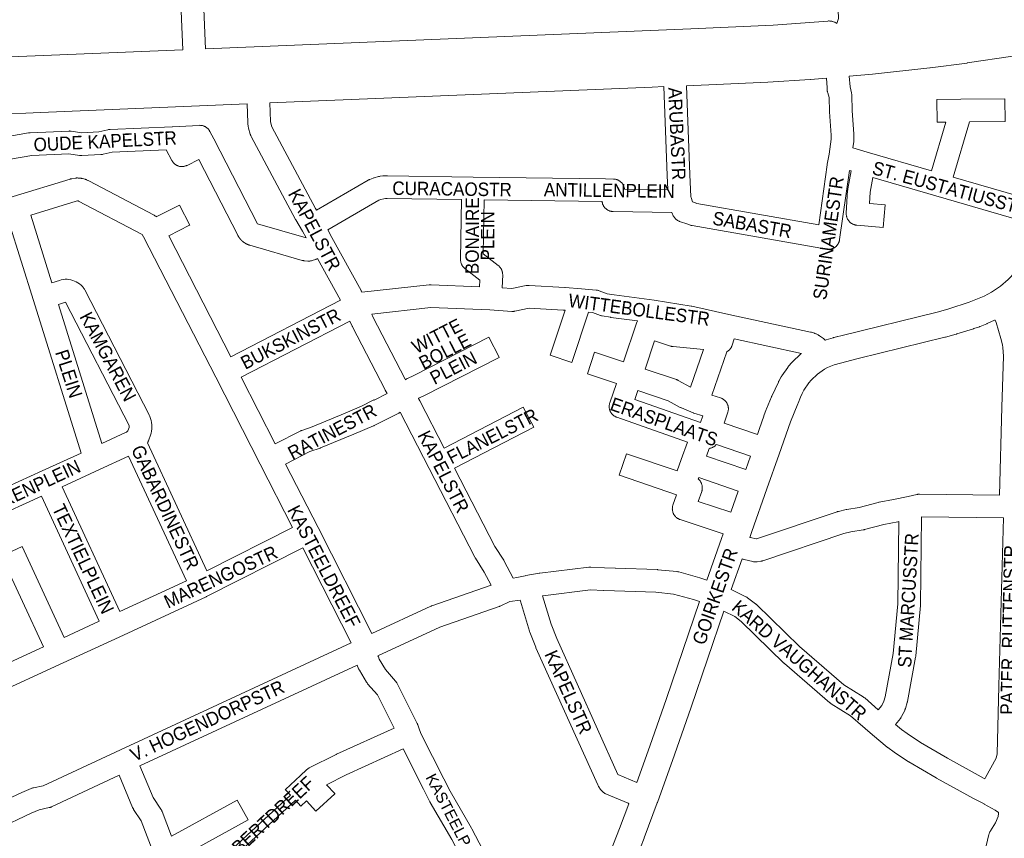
# Model space of a CAD drawing. Header units: metres. Extents: x 123819 to 142731, y 393440 to 405763.
# Tile 201 of 256: x 133383 to 133947, y 398223 to 398692. Entities that reach past the tile are written whole.
import ezdxf
from ezdxf.enums import TextEntityAlignment as Align

# ---------------------------------------------------------------- set-up
doc = ezdxf.new("R2010")
doc.units = ezdxf.units.M
doc.header["$MEASUREMENT"] = 0
for name, color, linetype, lineweight in [('gs-anno-wegen algemeen tekst', 7, 'Continuous', 0), ('gs-knt-aanvullende hoofdweg', 7, 'Continuous', 0), ('gs-knt-hoofdweg', 7, 'Continuous', 0), ('gs-knt-paden', 7, 'Continuous', 0), ('gs-knt-wegen algemeen', 7, 'Continuous', 0)]:
    doc.layers.add(name, color=color, linetype=linetype, lineweight=lineweight)
doc.styles.add('Style-Arial', font='arial.ttf')

msp = doc.modelspace()

# ---------------------------------------------------------------- linework, layer by layer
at = {"layer": 'gs-knt-aanvullende hoofdweg', "color": 7, "linetype": 'Continuous', "flags": 128}
for points in [[(133940.01, 398536.2), (133945.01, 398539.6), (133949.56, 398543.54), (133953.62, 398547.98), (133957.06, 398552.77), (133958.95, 398555.92), (133960.96, 398560.05), (133964.72, 398569.82), (133966.38, 398574.5)], [(133844.76, 398508.69), (133845.29, 398508.87), (133845.32, 398508.87), (133849.19, 398510.14), (133849.2, 398510.14), (133849.46, 398510.22), (133849.7, 398510.28), (133849.74, 398510.29), (133851.74, 398510.8), (133851.83, 398510.82), (133853.65, 398511.25), (133909.65, 398524.97), (133915.45, 398526.6), (133927.08, 398530.47), (133935.66, 398533.87), (133940.01, 398536.2)], [(133940.01, 398536.2), (133940.01, 398536.2)], [(133940.01, 398536.2), (133940.01, 398536.2)], [(133942.02, 398520.25), (133941.99, 398520.23), (133941.9, 398520.19), (133941.83, 398520.16), (133941.74, 398520.12), (133937.35, 398518.2), (133937.16, 398518.12), (133933.43, 398516.62), (133933.32, 398516.58), (133933.28, 398516.56), (133933.19, 398516.52), (133932.96, 398516.44), (133929.74, 398515.33), (133929.53, 398515.26), (133920.02, 398512.29), (133919.88, 398512.25), (133919.68, 398512.19), (133913.59, 398510.48), (133913.35, 398510.42), (133913.35, 398510.42), (133913.25, 398510.39), (133863.55, 398498.17), (133863.48, 398498.16), (133849.83, 398494.54), (133848.82, 398494.21), (133845.94, 398493.07), (133844.22, 398492.1), (133840.25, 398489.26), (133836.72, 398485.89), (133835.34, 398484.29), (133832.49, 398480.16), (133831.42, 398478.19), (133830.45, 398476.08), (133829.17, 398472.56), (133829.05, 398472.26), (133824.79, 398461.95), (133818.26, 398443.44), (133811.22, 398423.47), (133802.64, 398399.14), (133801.45, 398395.74)], [(133805.87, 398454.64), (133807.06, 398458.1), (133807.07, 398458.13), (133809.54, 398465.27), (133809.59, 398465.4), (133810.91, 398468.99), (133810.95, 398469.1), (133811.04, 398469.33), (133813.87, 398476.28), (133813.96, 398476.49), (133814.05, 398476.69), (133814.07, 398476.74), (133817.88, 398484.7), (133817.93, 398484.8), (133818.02, 398484.99), (133818.11, 398485.17), (133819.5, 398487.71), (133819.63, 398487.93), (133819.68, 398488.01), (133819.7, 398488.05), (133819.77, 398488.16), (133819.91, 398488.37), (133823.2, 398493.14), (133823.35, 398493.35), (133823.4, 398493.41), (133823.43, 398493.45), (133823.45, 398493.48), (133823.51, 398493.55), (133823.67, 398493.75), (133825.55, 398495.95), (133825.73, 398496.15), (133825.79, 398496.21), (133825.81, 398496.24), (133825.84, 398496.27), (133825.9, 398496.33), (133826.09, 398496.52), (133830.29, 398500.5), (133830.47, 398500.67), (133830.51, 398500.71), (133830.54, 398500.73), (133830.62, 398500.8), (133830.66, 398500.83), (133831.07, 398501.18)], [(133799.2, 398434.54), (133801.91, 398442.23)], [(133790.59, 398410.13), (133794.87, 398422.26)], [(133776.9, 398371.3), (133785.28, 398395.06), (133786.26, 398397.85)], [(133797.11, 398383.44), (133790.9, 398365.83)], [(133736.76, 398255.35), (133744.17, 398276.09), (133753.72, 398303.38), (133772.64, 398358.99)], [(133786.61, 398353.42), (133767.93, 398298.51), (133767.91, 398298.45), (133758.34, 398271.1), (133758.32, 398271.05), (133748.57, 398243.77), (133748.52, 398243.65), (133740.94, 398223.52), (133740.9, 398223.43), (133736.69, 398212.67)], [(133720.06, 398211.39), (133726.9, 398228.87), (133732.27, 398243.12)]]:
    msp.add_lwpolyline(points, dxfattribs=at)
at = {"layer": 'gs-knt-hoofdweg', "color": 7, "linetype": 'Continuous', "flags": 128}
for points in [[(133489.7, 398675.63), (133767.65, 398687.13), (133814.81, 398689.2), (133846.12, 398691.62), (133846.5, 398691.64), (133846.88, 398691.64), (133847.26, 398691.63), (133847.64, 398691.59), (133848.02, 398691.54), (133848.39, 398691.47), (133848.76, 398691.39), (133849.12, 398691.28), (133849.48, 398691.16), (133849.84, 398691.02), (133850.18, 398690.87), (133851.41, 398690.29)], [(133281.87, 398658.94), (133285.59, 398661.25), (133285.91, 398661.44), (133286.25, 398661.62), (133286.59, 398661.78), (133286.94, 398661.93), (133287.3, 398662.05), (133287.66, 398662.16), (133288.03, 398662.26), (133288.4, 398662.33), (133288.78, 398662.39), (133314.98, 398665.81), (133315.04, 398665.82), (133348.85, 398669.95), (133349.17, 398669.98), (133349.5, 398670), (133476.69, 398675.1)], [(133952.08, 398671.41), (133926.02, 398667.57), (133925.92, 398667.55), (133904.81, 398664.75), (133904.64, 398664.73), (133871.76, 398661.25), (133871.68, 398661.25), (133858.32, 398660)], [(133845.35, 398658.84), (133836.2, 398658.07), (133836.05, 398658.06), (133811.91, 398656.6), (133811.8, 398656.59), (133765.18, 398654.52)], [(133752.17, 398654.03), (133745.53, 398653.81), (133526.57, 398644.72)], [(133513.56, 398644.18), (133395.23, 398639.25), (133369.58, 398638.07), (133351.22, 398636.95), (133325.81, 398634.93), (133307.61, 398632.48), (133307.48, 398632.47), (133288.41, 398630.28), (133287.71, 398630.04)]]:
    msp.add_lwpolyline(points, dxfattribs=at)
at = {"layer": 'gs-knt-paden', "color": 7, "linetype": 'Continuous', "flags": 128}
for points in [[(133485.86, 398199.42), (133538.5, 398248.03)], [(133541.23, 398245.07), (133488.14, 398196.06)]]:
    msp.add_lwpolyline(points, dxfattribs=at)
at = {"layer": 'gs-knt-wegen algemeen', "color": 7, "linetype": 'Continuous', "flags": 128}
for points in [[(133851.41, 398690.29), (133851.9, 398691.83), (133852.29, 398693.05), (133846.05, 398853.23)], [(133476.69, 398675.1), (133471.82, 398790.15), (133471.82, 398790.46), (133471.83, 398790.76), (133471.85, 398791.06), (133472.9, 398801.78)], [(133485.05, 398785.44), (133489.7, 398675.63)], [(133840.97, 398574.82), (133845.82, 398609.29), (133845.85, 398609.47), (133845.88, 398609.64), (133847, 398615.31), (133848.09, 398623.85), (133848.08, 398626.19), (133847.2, 398639.51), (133847.19, 398639.72), (133846.92, 398647.84), (133846.09, 398650.52), (133846.01, 398650.83), (133845.94, 398651.14), (133845.88, 398651.45), (133845.84, 398651.76), (133845.82, 398652.07), (133845.81, 398652.39), (133845.81, 398652.7), (133845.83, 398653.02), (133845.86, 398653.31), (133845.35, 398658.84)], [(133858.32, 398660), (133858.88, 398653.91), (133859.7, 398650.56), (133859.77, 398650.28), (133859.82, 398650), (133859.86, 398649.72), (133859.89, 398649.43), (133859.91, 398649.14), (133860.2, 398640.26), (133861.08, 398626.85), (133861.09, 398626.65), (133861.1, 398626.45), (133861.11, 398623.48), (133861.11, 398623.2), (133861.09, 398622.91), (133861.06, 398622.63), (133860.59, 398618.95)], [(133754.19, 398603.07), (133752.17, 398654.03)], [(133765.18, 398654.52), (133767.2, 398603.59)], [(133526.57, 398644.72), (133527.01, 398634.06), (133527.1, 398633.09), (133527.69, 398630.98), (133552.67, 398584.21), (133553.23, 398583.25)], [(133547.36, 398567.38), (133545.27, 398571.16), (133541.39, 398577.69), (133541.25, 398577.94), (133515.87, 398625.48), (133515.74, 398625.74), (133515.62, 398625.99), (133515.52, 398626.26), (133515.42, 398626.53), (133515.34, 398626.8), (133514.41, 398630.13), (133514.34, 398630.41), (133514.28, 398630.68), (133514.24, 398630.96), (133514.2, 398631.24), (133514.03, 398632.96), (133514.01, 398633.15), (133514, 398633.34), (133513.56, 398644.18)], [(133927.3, 398633.84), (133918, 398602.12), (133970.16, 398586.97), (133970.57, 398586.84)], [(133361.33, 398622.78), (133388.42, 398627.49), (133388.69, 398627.53), (133388.96, 398627.56), (133389.24, 398627.58), (133411.54, 398628.59), (133411.8, 398628.6), (133412.07, 398628.59), (133412.33, 398628.58), (133412.58, 398628.56), (133412.84, 398628.52), (133418.88, 398627.58), (133428.59, 398628.06), (133433.83, 398629.32), (133434.14, 398629.38), (133434.45, 398629.43), (133434.76, 398629.47), (133435.07, 398629.49), (133470.69, 398631.08), (133470.72, 398631.08)], [(133470.72, 398631.08), (133470.72, 398631.08), (133470.73, 398631.08)], [(133470.72, 398631.08), (133470.72, 398631.08), (133470.73, 398631.08)], [(133470.73, 398631.08), (133486.15, 398631.84), (133486.46, 398631.85), (133486.77, 398631.84), (133487.08, 398631.82), (133487.39, 398631.78), (133487.7, 398631.73), (133488, 398631.66), (133488.3, 398631.58), (133488.6, 398631.49), (133488.89, 398631.38), (133489.17, 398631.26), (133489.45, 398631.12)], [(133489.45, 398631.12), (133489.73, 398630.97), (133489.99, 398630.81), (133490.25, 398630.64), (133490.5, 398630.45), (133490.74, 398630.26), (133490.97, 398630.05), (133491.19, 398629.83), (133491.39, 398629.6), (133491.59, 398629.36), (133491.78, 398629.11), (133491.95, 398628.85), (133492.11, 398628.59), (133492.26, 398628.31), (133494.45, 398624.06), (133519.45, 398575.42), (133547.36, 398567.38)], [(133467.17, 398617.89), (133436.27, 398616.51), (133431.05, 398615.25), (133430.75, 398615.19), (133430.45, 398615.14), (133430.15, 398615.1), (133429.84, 398615.08), (133418.86, 398614.54), (133418.59, 398614.53), (133418.33, 398614.54), (133418.06, 398614.55), (133417.8, 398614.58), (133417.53, 398614.61), (133411.48, 398615.56), (133390.24, 398614.59), (133364.5, 398610.11)], [(133553.91, 398555.49), (133553.84, 398555.46), (133553.61, 398555.34), (133553.38, 398555.23), (133553.15, 398555.13), (133552.91, 398555.04), (133552.67, 398554.95), (133550.81, 398554.36), (133550.5, 398554.28), (133550.19, 398554.2), (133549.88, 398554.14), (133549.56, 398554.1), (133549.25, 398554.07), (133548.93, 398554.06), (133548.61, 398554.06), (133548.29, 398554.08), (133546.35, 398554.25), (133546.09, 398554.27), (133545.84, 398554.31), (133545.59, 398554.36), (133545.34, 398554.41), (133545.09, 398554.48), (133515.21, 398563.09), (133515.14, 398563.11), (133515.07, 398563.13), (133515, 398563.16), (133514.93, 398563.18), (133514.86, 398563.2), (133514.79, 398563.22), (133514.72, 398563.25), (133514.65, 398563.27), (133514.58, 398563.29), (133514.52, 398563.32), (133514.45, 398563.34), (133514.38, 398563.37), (133514.31, 398563.39), (133514.24, 398563.42), (133514.17, 398563.45), (133514.11, 398563.48), (133514.04, 398563.5), (133513.97, 398563.53), (133513.9, 398563.56), (133513.83, 398563.59), (133513.77, 398563.62), (133513.7, 398563.65), (133513.63, 398563.68), (133513.57, 398563.71), (133513.5, 398563.74), (133513.43, 398563.77), (133513.37, 398563.8), (133513.3, 398563.83), (133513.24, 398563.87), (133513.17, 398563.9), (133513.11, 398563.93), (133513.04, 398563.97), (133512.98, 398564), (133512.91, 398564.04), (133512.85, 398564.07), (133512.78, 398564.11), (133512.72, 398564.14), (133512.66, 398564.18), (133512.59, 398564.22), (133512.53, 398564.25), (133512.47, 398564.29), (133512.4, 398564.33), (133512.34, 398564.37), (133512.28, 398564.41), (133512.22, 398564.45), (133512.16, 398564.49), (133512.09, 398564.53), (133512.03, 398564.57), (133511.97, 398564.61), (133511.91, 398564.65), (133511.85, 398564.69), (133511.79, 398564.73), (133511.73, 398564.77), (133511.67, 398564.82), (133511.61, 398564.86), (133511.55, 398564.9), (133511.5, 398564.95), (133511.44, 398564.99), (133511.38, 398565.03), (133511.32, 398565.08), (133511.26, 398565.12), (133511.21, 398565.17), (133511.15, 398565.22), (133511.09, 398565.26), (133511.04, 398565.31), (133510.98, 398565.36), (133510.92, 398565.4), (133510.87, 398565.45), (133510.81, 398565.5), (133510.76, 398565.55), (133510.7, 398565.6), (133510.65, 398565.65), (133510.59, 398565.7), (133510.54, 398565.75), (133510.49, 398565.8), (133510.44, 398565.85), (133510.38, 398565.9), (133510.33, 398565.95), (133510.28, 398566), (133510.23, 398566.05), (133510.17, 398566.1), (133510.12, 398566.16), (133510.07, 398566.21), (133510.02, 398566.26), (133509.97, 398566.32), (133509.92, 398566.37), (133509.87, 398566.42), (133509.82, 398566.48), (133509.78, 398566.53), (133509.73, 398566.59), (133509.68, 398566.64), (133509.63, 398566.7), (133509.58, 398566.76), (133509.54, 398566.81), (133509.49, 398566.87), (133509.44, 398566.93), (133509.4, 398566.98), (133509.35, 398567.04), (133509.31, 398567.1), (133509.26, 398567.16), (133509.22, 398567.21), (133509.18, 398567.27), (133509.13, 398567.33), (133509.09, 398567.39), (133509.05, 398567.45), (133509, 398567.51), (133508.96, 398567.57), (133508.92, 398567.63), (133508.88, 398567.69), (133508.84, 398567.75), (133508.8, 398567.81), (133508.76, 398567.87), (133508.72, 398567.94), (133508.68, 398568), (133508.64, 398568.06), (133508.6, 398568.12), (133508.56, 398568.18), (133508.52, 398568.25), (133508.49, 398568.31), (133508.45, 398568.37), (133508.41, 398568.44), (133508.38, 398568.5), (133508.34, 398568.56), (133508.31, 398568.63), (133508.27, 398568.69), (133508.24, 398568.76), (133508.2, 398568.82), (133508.17, 398568.89), (133508.17, 398568.89), (133485.84, 398612.33), (133479.14, 398608.92), (133478.86, 398608.78), (133478.57, 398608.66), (133478.27, 398608.55), (133477.96, 398608.46), (133477.66, 398608.38), (133477.35, 398608.32), (133477.03, 398608.27), (133476.72, 398608.23), (133476.4, 398608.21), (133476.08, 398608.21), (133475.77, 398608.22), (133475.45, 398608.25), (133475.14, 398608.3), (133474.83, 398608.35), (133474.52, 398608.43), (133474.21, 398608.52), (133473.91, 398608.62), (133473.62, 398608.74), (133473.33, 398608.87), (133473.05, 398609.02), (133472.77, 398609.18), (133472.51, 398609.35), (133472.25, 398609.53), (133472, 398609.73), (133471.77, 398609.94), (133471.54, 398610.16), (133471.32, 398610.4), (133471.12, 398610.64), (133470.92, 398610.89), (133470.74, 398611.15), (133470.58, 398611.42), (133470.42, 398611.7), (133467.17, 398617.89)], [(133858.5, 398605.99), (133852.92, 398566.33), (133852.89, 398566.14), (133852.87, 398565.99), (133852.83, 398565.83), (133852.8, 398565.68), (133852.75, 398565.52), (133852.71, 398565.37), (133852.66, 398565.21), (133852.62, 398565.07), (133852.56, 398564.92), (133852.5, 398564.78), (133852.44, 398564.62), (133852.38, 398564.49), (133852.3, 398564.33), (133852.23, 398564.2), (133852.15, 398564.05), (133852.08, 398563.92), (133851.99, 398563.78), (133851.91, 398563.66), (133851.81, 398563.51), (133851.73, 398563.4), (133851.62, 398563.25), (133851.54, 398563.14), (133851.53, 398563.14), (133851.41, 398562.99), (133851.33, 398562.91), (133851.33, 398562.9), (133851.33, 398562.9), (133851.18, 398562.74), (133851.11, 398562.67), (133850.89, 398562.45), (133850.65, 398562.24), (133850.65, 398562.24), (133850.65, 398562.24), (133850.56, 398562.17), (133850.4, 398562.05), (133850.4, 398562.04), (133850.39, 398562.04), (133850.29, 398561.97), (133850.14, 398561.86), (133850.03, 398561.79), (133849.88, 398561.69), (133849.75, 398561.62), (133849.6, 398561.53), (133849.47, 398561.46), (133849.32, 398561.38), (133849.19, 398561.32), (133849.03, 398561.25), (133848.89, 398561.2), (133848.74, 398561.14), (133848.59, 398561.09), (133848.44, 398561.03), (133848.29, 398560.99), (133848.13, 398560.95), (133847.98, 398560.91), (133847.82, 398560.87), (133847.67, 398560.84), (133847.51, 398560.81), (133847.36, 398560.79), (133847.2, 398560.77), (133847.05, 398560.76), (133846.88, 398560.74), (133846.73, 398560.74), (133846.56, 398560.73), (133846.41, 398560.73), (133846.25, 398560.74), (133846.09, 398560.74), (133845.93, 398560.75), (133845.78, 398560.77), (133845.62, 398560.79), (133845.46, 398560.81), (133845.35, 398560.83)], [(133338.49, 398578.3), (133379.51, 398590.97), (133412.17, 398601.06), (133412.48, 398601.15), (133412.79, 398601.22), (133413.1, 398601.27), (133415.25, 398601.61), (133415.55, 398601.64), (133415.84, 398601.67), (133416.14, 398601.68), (133416.43, 398601.68), (133416.73, 398601.66), (133417.95, 398601.57), (133418.21, 398601.55), (133418.47, 398601.52), (133418.72, 398601.47), (133418.98, 398601.41), (133419.23, 398601.35), (133420.74, 398600.92)], [(133420.74, 398600.92), (133420.75, 398600.92), (133420.75, 398600.92)], [(133420.74, 398600.92), (133420.75, 398600.92), (133420.75, 398600.92)], [(133420.75, 398600.92), (133420.93, 398600.87), (133421.05, 398600.83), (133421.23, 398600.77), (133421.35, 398600.72), (133421.52, 398600.65), (133422.33, 398600.31), (133422.58, 398600.2), (133422.82, 398600.08), (133422.82, 398600.08), (133422.82, 398600.07)], [(133553.23, 398583.25), (133582.94, 398600.42), (133583.17, 398600.55), (133583.42, 398600.67), (133583.66, 398600.78), (133583.92, 398600.88), (133585.83, 398601.59), (133586.07, 398601.68), (133586.32, 398601.76), (133588.79, 398602.46), (133589.09, 398602.54), (133589.39, 398602.6), (133589.7, 398602.65), (133591.3, 398602.87), (133591.59, 398602.9), (133591.88, 398602.92), (133593.48, 398603), (133593.68, 398603), (133593.88, 398603), (133643.02, 398602.21)], [(133643.02, 398602.21), (133718.89, 398601.12)], [(133718.89, 398601.12), (133718.89, 398601.12), (133718.9, 398601.12)], [(133718.89, 398601.12), (133718.89, 398601.12), (133718.9, 398601.12)], [(133718.9, 398601.12), (133723.4, 398601.06), (133723.71, 398601.04), (133724.02, 398601.02), (133724.34, 398600.97), (133724.65, 398600.92), (133724.95, 398600.84), (133725.26, 398600.76), (133725.56, 398600.65), (133725.85, 398600.54), (133726.14, 398600.41), (133726.42, 398600.26), (133726.69, 398600.11), (133726.95, 398599.94), (133727.21, 398599.75), (133727.46, 398599.56), (133727.7, 398599.35), (133727.92, 398599.13), (133728.14, 398598.9), (133728.35, 398598.66), (133728.54, 398598.41), (133728.72, 398598.16), (133728.89, 398597.89), (133729.04, 398597.62), (133729.19, 398597.33), (133729.31, 398597.05), (133729.43, 398596.75), (133729.53, 398596.45), (133729.61, 398596.15), (133729.68, 398595.84), (133729.74, 398595.53), (133729.76, 398595.36), (133754.51, 398595.02), (133754.19, 398603.07)], [(133754.19, 398603.07), (133754.19, 398603.07), (133754.19, 398603.07)], [(133754.19, 398603.07), (133754.19, 398603.07), (133754.19, 398603.07)], [(133767.2, 398603.59), (133767.2, 398603.59), (133767.2, 398603.58)], [(133767.2, 398603.59), (133767.2, 398603.59), (133767.2, 398603.58)], [(133767.2, 398603.58), (133767.71, 398590.81), (133767.83, 398590.44), (133768.63, 398588.02), (133770.28, 398587.43)], [(133417.03, 398588.44), (133416.82, 398588.5), (133416.43, 398588.61), (133415.56, 398588.48), (133389.59, 398580.46)], [(133636.31, 398589.29), (133593.87, 398589.98), (133592.77, 398589.93), (133591.92, 398589.81), (133590.14, 398589.31), (133588.98, 398588.87), (133559.7, 398571.95)], [(133646.7, 398539.34), (133646.82, 398543.21), (133638.28, 398549.86), (133638.04, 398550.06), (133637.8, 398550.28), (133637.58, 398550.5), (133637.36, 398550.73), (133637.16, 398550.98), (133636.97, 398551.23), (133636.79, 398551.49), (133636.63, 398551.77), (133636.48, 398552.04), (133636.34, 398552.33), (133636.22, 398552.62), (133636.11, 398552.92), (133636.02, 398553.22), (133635.94, 398553.53), (133635.88, 398553.84), (133635.83, 398554.15), (133635.79, 398554.47), (133635.78, 398554.78), (133635.77, 398555.1), (133636.31, 398589.29)], [(133649.32, 398589.1), (133648.84, 398558.14), (133657.43, 398551.44), (133657.67, 398551.25), (133657.9, 398551.05), (133658.11, 398550.83), (133658.32, 398550.61), (133658.52, 398550.37), (133658.7, 398550.13), (133658.88, 398549.88), (133659.04, 398549.62), (133659.19, 398549.35), (133659.32, 398549.08), (133659.45, 398548.8), (133659.56, 398548.51), (133659.65, 398548.22), (133659.74, 398547.92), (133659.8, 398547.63), (133659.86, 398547.33), (133659.9, 398547.02), (133659.93, 398546.72), (133659.94, 398546.41), (133659.94, 398546.11), (133659.7, 398538.64)], [(133716.88, 398588.13), (133649.32, 398589.1)], [(133765.9, 398575.17), (133761.25, 398576.83), (133760.96, 398576.94), (133760.67, 398577.07), (133760.39, 398577.21), (133760.12, 398577.36), (133759.86, 398577.53), (133759.6, 398577.7), (133759.35, 398577.89), (133759.11, 398578.1), (133758.89, 398578.31), (133758.67, 398578.53), (133758.46, 398578.77), (133758.27, 398579.01), (133758.08, 398579.26), (133757.91, 398579.52), (133757.75, 398579.79), (133757.61, 398580.07), (133757.48, 398580.35), (133757.36, 398580.64), (133757.25, 398580.93), (133756.91, 398581.97), (133723.25, 398582.43), (133722.93, 398582.44), (133722.62, 398582.47), (133722.31, 398582.51), (133722, 398582.57), (133721.69, 398582.64), (133721.39, 398582.73), (133721.09, 398582.83), (133720.8, 398582.95), (133720.51, 398583.08), (133720.23, 398583.22), (133719.95, 398583.38), (133719.69, 398583.55), (133719.43, 398583.73), (133719.18, 398583.93), (133718.95, 398584.13), (133718.72, 398584.35), (133718.5, 398584.58), (133718.3, 398584.82), (133718.1, 398585.07), (133717.92, 398585.33), (133717.75, 398585.59), (133717.6, 398585.87), (133717.46, 398586.15), (133717.33, 398586.44), (133717.21, 398586.73), (133717.11, 398587.03), (133717.03, 398587.34), (133716.96, 398587.64), (133716.9, 398587.95), (133716.88, 398588.13)], [(133770.28, 398587.43), (133770.28, 398587.43), (133770.28, 398587.43), (133770.29, 398587.43)], [(133770.28, 398587.43), (133770.28, 398587.43), (133770.28, 398587.43), (133770.29, 398587.43)], [(133770.29, 398587.43), (133771.21, 398587.1), (133840.97, 398574.82)], [(133389.59, 398580.46), (133401.68, 398541.64), (133406.07, 398543.02), (133407.13, 398543.31), (133408.22, 398543.5), (133409.33, 398543.6), (133410.43, 398543.6), (133411.53, 398543.5), (133412.62, 398543.31), (133413.69, 398543.02), (133414.73, 398542.64), (133415.73, 398542.17), (133416.69, 398541.62), (133417.59, 398540.99), (133418.44, 398540.28), (133419.22, 398539.49), (133419.93, 398538.65), (133420.11, 398538.41), (133420.27, 398538.17), (133420.42, 398537.92), (133420.56, 398537.66), (133457.68, 398465.48), (133457.78, 398465.27), (133457.88, 398465.05), (133458.31, 398463.9), (133458.65, 398462.72), (133458.88, 398461.51), (133459.02, 398460.29), (133459.05, 398459.06), (133458.98, 398457.84), (133458.81, 398456.62), (133458.54, 398455.42), (133458.17, 398454.25), (133457.29, 398451.64), (133457.19, 398451.36), (133457.07, 398451.07), (133456.94, 398450.79), (133456.79, 398450.52), (133456.63, 398450.26), (133456.46, 398450)], [(133369.22, 398421.6), (133396.19, 398433.89), (133418.43, 398444.03), (133391.19, 398531.53), (133377.15, 398576.62)], [(133559.7, 398571.95), (133562.17, 398567.48), (133578.82, 398537.26), (133578.95, 398537.02), (133579.06, 398536.77), (133579.34, 398536.15)], [(133845.35, 398560.83), (133768.41, 398574.37), (133768.14, 398574.42), (133767.88, 398574.49), (133767.61, 398574.56), (133767.35, 398574.65), (133765.9, 398575.17)], [(133765.9, 398575.17), (133765.9, 398575.17), (133765.9, 398575.17)], [(133765.9, 398575.17), (133765.9, 398575.17), (133765.9, 398575.17)], [(133845.35, 398560.83), (133845.35, 398560.83), (133845.35, 398560.83)], [(133845.35, 398560.83), (133845.35, 398560.83), (133845.35, 398560.83)], [(133845.36, 398560.83), (133845.35, 398560.83)], [(133567.08, 398531.59), (133553.91, 398555.49)], [(133579.34, 398536.15), (133617.93, 398540.5), (133618.18, 398540.52), (133618.43, 398540.54), (133618.68, 398540.54), (133618.94, 398540.53), (133646.7, 398539.34)], [(133659.7, 398538.64), (133665.13, 398538.28), (133673.38, 398539.97), (133673.65, 398540.02), (133673.93, 398540.06), (133674.2, 398540.08), (133674.48, 398540.1), (133674.76, 398540.1), (133675.03, 398540.09), (133695.47, 398539), (133695.69, 398538.98), (133705.17, 398538.16), (133713.46, 398537.44), (133713.74, 398537.41), (133714.02, 398537.37), (133714.3, 398537.31), (133714.58, 398537.25), (133714.86, 398537.17), (133715.13, 398537.08), (133719.79, 398535.37), (133723.84, 398534.68), (133746.62, 398531.62), (133746.75, 398531.6), (133746.76, 398531.6), (133767.82, 398528.28), (133768.02, 398528.25), (133768.21, 398528.21), (133789.41, 398523.54), (133836.25, 398513.38), (133836.53, 398513.31), (133836.8, 398513.23), (133838.49, 398512.71), (133838.73, 398512.63), (133838.98, 398512.54), (133839.22, 398512.43), (133839.45, 398512.32), (133840.55, 398511.78), (133840.6, 398511.75), (133840.83, 398511.63), (133840.88, 398511.6), (133841.1, 398511.47), (133841.16, 398511.44), (133841.37, 398511.29), (133841.42, 398511.26), (133843.69, 398509.65), (133843.91, 398509.49), (133844.12, 398509.31), (133844.33, 398509.13), (133844.53, 398508.94), (133844.72, 398508.74), (133844.76, 398508.69)], [(133405.55, 398529.21), (133430.36, 398449.5), (133443.94, 398455.76), (133444.47, 398456.04), (133444.55, 398456.1), (133445.31, 398456.86), (133445.93, 398458.68), (133445.97, 398458.82), (133446, 398458.96), (133446.03, 398459.1), (133446.03, 398459.25), (133446.03, 398459.39), (133446.02, 398459.53), (133445.99, 398459.68), (133445.95, 398459.81), (133445.95, 398459.82), (133409.61, 398530.49), (133405.55, 398529.21)], [(133504.17, 398499.21), (133567.08, 398531.59)], [(133695.81, 398525.9), (133694.67, 398526), (133675.17, 398527.05), (133666.88, 398525.35), (133666.6, 398525.3), (133666.31, 398525.26), (133666.02, 398525.23), (133665.73, 398525.22), (133665.44, 398525.22), (133665.15, 398525.23), (133652.64, 398526.05), (133618.88, 398527.5), (133584.92, 398523.67)], [(133584.92, 398523.67), (133585.58, 398522.2), (133604.08, 398486.38), (133604.24, 398486.1)], [(133709.15, 398524.75), (133699.5, 398495.99), (133699.5, 398495.98)], [(133736.65, 398518.52), (133737.07, 398519.76), (133721.98, 398521.79), (133721.75, 398521.83), (133717.02, 398522.64), (133716.73, 398522.7), (133716.45, 398522.76), (133716.17, 398522.85), (133715.89, 398522.94), (133711.48, 398524.55), (133709.15, 398524.75)], [(133572.43, 398519.7), (133510.11, 398487.63)], [(133586.26, 398474.37), (133593.8, 398478.14), (133592.71, 398480.04), (133592.58, 398480.28), (133573.93, 398516.38), (133573.84, 398516.55), (133573.77, 398516.72), (133572.43, 398519.7)], [(133736.65, 398518.51), (133736.65, 398518.52), (133736.65, 398518.52)], [(133736.65, 398518.51), (133736.65, 398518.52), (133736.65, 398518.52)], [(133944.45, 398419.93), (133945.88, 398470.26), (133946.72, 398499.63), (133946.41, 398504.63), (133946.16, 398506.13), (133945.31, 398509.75), (133942.63, 398518.88), (133942.02, 398520.25)], [(133831.07, 398501.18), (133792.52, 398509.55), (133791.42, 398505.92), (133791.33, 398505.61), (133791.21, 398505.32), (133791.08, 398505.03), (133790.94, 398504.74), (133790.79, 398504.46), (133790.62, 398504.2), (133790.43, 398503.93), (133790.24, 398503.68), (133790.03, 398503.44), (133789.82, 398503.21), (133789.59, 398502.99), (133789.35, 398502.78), (133789.1, 398502.59), (133788.84, 398502.4), (133788.57, 398502.23), (133788.32, 398502.09)], [(133746.95, 398508.27), (133741.54, 398492.16), (133759.46, 398486.14), (133759.74, 398486.04), (133760.01, 398485.93), (133760.27, 398485.81), (133760.53, 398485.67), (133767.59, 398481.78), (133774.98, 398503.33)], [(133774.98, 398503.33), (133757.52, 398505.02), (133757.24, 398505.05), (133756.96, 398505.09), (133756.69, 398505.15), (133756.41, 398505.22), (133756.14, 398505.3), (133746.95, 398508.27)], [(133788.32, 398502.09), (133779.81, 398477.26), (133784.74, 398475.65), (133785.04, 398475.54), (133785.32, 398475.43), (133785.61, 398475.3), (133785.88, 398475.15), (133786.15, 398474.99), (133786.41, 398474.83), (133786.66, 398474.64), (133786.9, 398474.45), (133787.13, 398474.25), (133787.36, 398474.03), (133787.57, 398473.8), (133787.77, 398473.57), (133787.96, 398473.32), (133788.14, 398473.07), (133788.31, 398472.81), (133788.46, 398472.54), (133788.6, 398472.26), (133788.73, 398471.98), (133788.84, 398471.69), (133788.94, 398471.39), (133789.02, 398471.09), (133789.09, 398470.79), (133789.15, 398470.49), (133789.19, 398470.18), (133789.22, 398469.87), (133789.23, 398469.56), (133789.23, 398469.25), (133789.21, 398468.94), (133789.18, 398468.63), (133789.13, 398468.33), (133789.07, 398468.02), (133789, 398467.72), (133788.91, 398467.42), (133786.85, 398461.17), (133805.87, 398454.64)], [(133510.11, 398487.63), (133529.71, 398449.36)], [(133611.7, 398475.39), (133612.3, 398474.38), (133612.39, 398474.22), (133612.48, 398474.05), (133612.48, 398474.05), (133612.48, 398474.05)], [(133735.67, 398474.74), (133773.26, 398461.54), (133774.5, 398465.3), (133769.49, 398466.94), (133769.4, 398466.97), (133769.32, 398466.99), (133769.18, 398467.04), (133769.1, 398467.08), (133769.03, 398467.1), (133762.31, 398469.87), (133762.08, 398469.97), (133761.86, 398470.08), (133761.64, 398470.19), (133754.76, 398473.99), (133737.39, 398479.82), (133735.67, 398474.74)], [(133612.48, 398474.05), (133626.47, 398446.92)], [(133653.32, 398368.34), (133649.41, 398375.85), (133644.36, 398383.85), (133644.22, 398384.09), (133644.08, 398384.34), (133617.88, 398435.16), (133601.24, 398467.44), (133601.08, 398467.32), (133600.86, 398467.17), (133600.64, 398467.03), (133600.41, 398466.89), (133600.17, 398466.77), (133586.33, 398459.85)], [(133586.32, 398459.85), (133586.3, 398459.84), (133586.08, 398459.73), (133585.99, 398459.69), (133574.73, 398454.85), (133574.63, 398454.81), (133555.67, 398447.02), (133555.51, 398446.95), (133555.35, 398446.89), (133549.55, 398444.86), (133535.64, 398437.77)], [(133586.33, 398459.85), (133586.33, 398459.85), (133586.32, 398459.85)], [(133586.33, 398459.85), (133586.33, 398459.85), (133586.32, 398459.85)], [(133456.46, 398450), (133490.5, 398376.48)], [(133456.46, 398450), (133456.46, 398450)], [(133456.46, 398450), (133456.46, 398450)], [(133801.91, 398442.23), (133782.32, 398448.96), (133782.32, 398448.95), (133782.11, 398448.72), (133781.89, 398448.49), (133781.65, 398448.28), (133781.41, 398448.08), (133781.16, 398447.89), (133780.9, 398447.71), (133780.63, 398447.55), (133780.36, 398447.39), (133780.07, 398447.26), (133779.78, 398447.13), (133779.49, 398447.02), (133779.19, 398446.93), (133778.88, 398446.84), (133778.58, 398446.78), (133778.3, 398446.73), (133776.69, 398442.27), (133799.2, 398434.54)], [(133445.71, 398442.24), (133429.08, 398434.57), (133429.05, 398434.56), (133407.55, 398424.76)], [(133478.78, 398370.8), (133445.71, 398442.24)], [(133535.64, 398437.77), (133554.18, 398401.39), (133554.18, 398401.39), (133554.18, 398401.38), (133585.02, 398340.68)], [(133632.43, 398435.35), (133655.52, 398390.56), (133660.56, 398382.58), (133660.7, 398382.34), (133660.83, 398382.1), (133665.88, 398372.4)], [(133407.55, 398424.76), (133440.7, 398353.18)], [(133794.87, 398422.26), (133772.29, 398430.01), (133771.98, 398429.16), (133772.14, 398429.02), (133772.37, 398428.81), (133772.59, 398428.58), (133772.79, 398428.34), (133772.99, 398428.09), (133773.17, 398427.83), (133773.34, 398427.56), (133773.5, 398427.29), (133773.65, 398427.01), (133773.78, 398426.72), (133773.89, 398426.42), (133773.99, 398426.12), (133774.08, 398425.82), (133774.15, 398425.51), (133774.21, 398425.2), (133774.25, 398424.88), (133774.28, 398424.56), (133774.29, 398424.25), (133774.28, 398423.93), (133774.26, 398423.61), (133774.22, 398423.3), (133774.17, 398422.99), (133774.11, 398422.68), (133774.03, 398422.37), (133773.93, 398422.07), (133771.93, 398416.27), (133790.59, 398410.13)], [(133395.7, 398419.36), (133367.23, 398406.39)], [(133801.45, 398395.74), (133801.82, 398395.58), (133805.09, 398394.81), (133805.35, 398394.84), (133851.58, 398410.46), (133851.79, 398410.53), (133852, 398410.59), (133852.22, 398410.64), (133856.66, 398411.66), (133856.89, 398411.71), (133857.11, 398411.74), (133864.16, 398412.83), (133875.09, 398415.81), (133875.35, 398415.87), (133875.6, 398415.93), (133883.74, 398417.45), (133892.13, 398419.23), (133897.24, 398420.32), (133897.52, 398420.37), (133897.8, 398420.41), (133898.09, 398420.44), (133898.38, 398420.45), (133898.66, 398420.46), (133944.45, 398419.93)], [(133886.86, 398404.8), (133886.36, 398404.7), (133886.21, 398404.67), (133878.26, 398403.18), (133867.22, 398400.17), (133866.99, 398400.11), (133866.75, 398400.06), (133866.51, 398400.02), (133859.33, 398398.91), (133855.44, 398398.02), (133808.93, 398382.31), (133808.64, 398382.22), (133808.34, 398382.14), (133808.03, 398382.07), (133807.73, 398382.02), (133805.64, 398381.74), (133805.34, 398381.71), (133805.04, 398381.69), (133804.74, 398381.68), (133804.44, 398381.69), (133804.14, 398381.71), (133803.84, 398381.75), (133803.54, 398381.8), (133803.25, 398381.86), (133798.26, 398383.05), (133797.99, 398383.12), (133797.72, 398383.2), (133797.45, 398383.29), (133797.19, 398383.4), (133797.11, 398383.44)], [(133875.09, 398296.92), (133877.07, 398299.47), (133878.32, 398301.93), (133879.04, 398304.41), (133883.64, 398329.24), (133886.21, 398357.58), (133886.86, 398404.8)], [(133899.91, 398407.42), (133899.22, 398357.16), (133899.22, 398356.91), (133899.2, 398356.66), (133896.58, 398327.76), (133896.54, 398327.46), (133896.49, 398327.16), (133891.78, 398301.72), (133891.74, 398301.51), (133891.69, 398301.31), (133891.63, 398301.1), (133890.66, 398297.72), (133890.56, 398297.43), (133890.46, 398297.14), (133890.34, 398296.86), (133890.21, 398296.59), (133888.4, 398293.02), (133888.25, 398292.75), (133888.09, 398292.48), (133887.92, 398292.22), (133887.73, 398291.97), (133885.01, 398288.47)], [(133946.86, 398406.88), (133899.91, 398407.42)], [(133936.18, 398257.4), (133936.55, 398258.05), (133942.62, 398269.26), (133943.23, 398271.65), (133944.22, 398310.56), (133944.22, 398310.57), (133946.86, 398406.88)], [(133490.5, 398376.48), (133539.61, 398401.3)], [(133545.51, 398389.69), (133490.36, 398361.82), (133490.15, 398361.72), (133440.26, 398338.63), (133440.25, 398338.63)], [(133573.19, 398335.21), (133545.51, 398389.69)], [(133665.88, 398372.4), (133668.09, 398372.71), (133672.85, 398373.76), (133673.13, 398373.82), (133680.86, 398375.17), (133681.03, 398375.2), (133681.21, 398375.22), (133709.27, 398378.61), (133709.55, 398378.64), (133709.83, 398378.65), (133710.11, 398378.65), (133710.39, 398378.65), (133718.27, 398378.23), (133724.35, 398378.13), (133724.49, 398378.13), (133748.42, 398377.25), (133748.62, 398377.24), (133748.83, 398377.22), (133759.66, 398376.13), (133759.94, 398376.1), (133760.21, 398376.05), (133760.49, 398376), (133760.76, 398375.93), (133772.79, 398372.55), (133772.93, 398372.51), (133776.9, 398371.3)], [(133440.7, 398353.18), (133478.78, 398370.8)], [(133585.02, 398340.68), (133618.76, 398356.3), (133618.95, 398356.39), (133619.15, 398356.47), (133619.36, 398356.54), (133653.3, 398368.33), (133653.32, 398368.34)], [(133772.64, 398358.99), (133769.21, 398360.04), (133757.79, 398363.24), (133747.73, 398364.25), (133724.08, 398365.12), (133717.95, 398365.21), (133717.7, 398365.22), (133710.27, 398365.61), (133682.94, 398362.32), (133682.77, 398362.29)], [(133790.9, 398365.83), (133799.18, 398361.74), (133799.45, 398361.6), (133799.72, 398361.44), (133799.97, 398361.27), (133800.22, 398361.1), (133804.69, 398357.72), (133804.91, 398357.55), (133805.11, 398357.37), (133805.31, 398357.19), (133829.99, 398333.18), (133855.44, 398311.19), (133866.47, 398304.31), (133866.68, 398304.17), (133866.89, 398304.02), (133867.1, 398303.87), (133867.29, 398303.7), (133875.09, 398296.92)], [(133669.9, 398359.81), (133664.1, 398359), (133658.51, 398356.39), (133658.3, 398356.3), (133658.1, 398356.21), (133657.89, 398356.14), (133623.93, 398344.35), (133588.49, 398327.94)], [(133732.27, 398243.12), (133731.75, 398243.34), (133719.38, 398248.57), (133719.09, 398248.7), (133718.8, 398248.85), (133718.53, 398249.01), (133718.26, 398249.18), (133718, 398249.36), (133717.75, 398249.56), (133717.51, 398249.77), (133716.99, 398250.25), (133716.78, 398250.45), (133716.59, 398250.65), (133716.4, 398250.87), (133716.22, 398251.09), (133716.05, 398251.32), (133715.01, 398252.82), (133714.84, 398253.07), (133714.68, 398253.33), (133714.54, 398253.6), (133714.41, 398253.87), (133679.02, 398332.5), (133678.9, 398332.79), (133675.47, 398341.51), (133675.37, 398341.76), (133675.29, 398342.01), (133670.08, 398359.25), (133669.9, 398359.81)], [(133682.77, 398362.29), (133687.68, 398346.03), (133690.96, 398337.7), (133725.96, 398259.92), (133736.76, 398255.35)], [(133935.76, 398242.95), (133935.68, 398242.99), (133929.71, 398246.08), (133929.58, 398246.16), (133908.39, 398257.76), (133908.21, 398257.86), (133892.56, 398267.09), (133892.42, 398267.18), (133892.28, 398267.27), (133884.37, 398272.48), (133884.12, 398272.66), (133880.53, 398275.28), (133880.37, 398275.4), (133880.2, 398275.53), (133871.84, 398282.5), (133871.74, 398282.59), (133859.14, 398293.54), (133848.13, 398300.41), (133847.91, 398300.55), (133847.71, 398300.69), (133847.51, 398300.85), (133847.32, 398301.01), (133821.33, 398323.45), (133821.19, 398323.58), (133821.05, 398323.71), (133796.52, 398347.57), (133792.86, 398350.34), (133786.61, 398353.42)], [(133440.24, 398338.63), (133408.28, 398323.9), (133325.12, 398285.59)], [(133355.22, 398235.03), (133357.9, 398236.39), (133364.09, 398240.01), (133364.36, 398240.16), (133364.63, 398240.29), (133384.45, 398249.5), (133384.61, 398249.57), (133389.93, 398251.87), (133390.23, 398251.99), (133390.53, 398252.09), (133390.83, 398252.18), (133391.14, 398252.26), (133396.68, 398253.45), (133441.01, 398274.05), (133441.02, 398274.06), (133573.19, 398335.21)], [(133440.25, 398338.63), (133440.24, 398338.63)], [(133440.25, 398338.63), (133440.24, 398338.63)], [(133440.25, 398338.63), (133440.25, 398338.63)], [(133440.25, 398338.63), (133440.25, 398338.63)], [(133588.49, 398327.94), (133588.73, 398327.25), (133589.29, 398325.9), (133592.81, 398319.99), (133598.53, 398313.41), (133598.7, 398313.2), (133598.87, 398312.99), (133599.02, 398312.76), (133599.17, 398312.54), (133599.3, 398312.3), (133599.43, 398312.06), (133610.99, 398289.07), (133611.1, 398288.84), (133611.2, 398288.6), (133611.29, 398288.37), (133612.36, 398285.43), (133613.26, 398282.95), (133626.19, 398257.4)], [(133576.62, 398322.45), (133452.16, 398264.86)], [(133597.72, 398286.48), (133588.16, 398305.49), (133582.6, 398311.89), (133582.41, 398312.11), (133582.24, 398312.35), (133582.07, 398312.58), (133581.92, 398312.83), (133577.86, 398319.64), (133577.71, 398319.91), (133577.57, 398320.19), (133577.45, 398320.47), (133576.63, 398322.44), (133576.62, 398322.45)], [(133885.01, 398288.47), (133888.38, 398285.67), (133891.67, 398283.27), (133899.32, 398278.22), (133914.74, 398269.13), (133935.76, 398257.61), (133936.18, 398257.4)], [(133614.57, 398251.52), (133602.92, 398274.54)], [(133452.16, 398264.86), (133459.71, 398246.61), (133464.18, 398239.95), (133464.34, 398239.71), (133464.48, 398239.45), (133464.62, 398239.19), (133464.74, 398238.93), (133464.85, 398238.66), (133470.26, 398224.54)], [(133440.34, 398259.38), (133401.51, 398241.34), (133401.24, 398241.22), (133400.97, 398241.12), (133400.69, 398241.02), (133400.42, 398240.94), (133400.13, 398240.88), (133394.51, 398239.67), (133389.86, 398237.65), (133389.86, 398237.65), (133389.86, 398237.65)], [(133460.77, 398212.91), (133452.96, 398233.31), (133448.54, 398239.89), (133448.4, 398240.11), (133448.27, 398240.33), (133448.15, 398240.56), (133448.03, 398240.79), (133447.93, 398241.03), (133440.34, 398259.38)], [(133626.19, 398257.4), (133626.19, 398257.4), (133626.19, 398257.39)], [(133626.19, 398257.4), (133626.19, 398257.4), (133626.19, 398257.39)], [(133626.19, 398257.39), (133629.83, 398250.21), (133642.09, 398229.07), (133642.24, 398228.81), (133659.02, 398196.57), (133659.05, 398196.51), (133673.2, 398168.56), (133684.9, 398146.64), (133684.99, 398146.47), (133686.16, 398144.12), (133686.25, 398143.93), (133686.33, 398143.74), (133688.31, 398139.03), (133688.92, 398138.07)], [(133614.58, 398251.51), (133614.57, 398251.52), (133614.57, 398251.52)], [(133614.58, 398251.51), (133614.57, 398251.52), (133614.57, 398251.52)], [(133682.8, 398124.78), (133678.56, 398130.16), (133678.42, 398130.34), (133678.29, 398130.53), (133678.16, 398130.72), (133677.01, 398132.55), (133676.87, 398132.78), (133676.75, 398133.01), (133676.63, 398133.25), (133676.52, 398133.49), (133674.41, 398138.5), (133673.37, 398140.59), (133661.68, 398162.49), (133661.62, 398162.62), (133647.45, 398190.59), (133630.76, 398222.67), (133618.47, 398243.84), (133618.38, 398244), (133618.3, 398244.16), (133614.58, 398251.51)], [(133936.89, 398218.91), (133938.45, 398225.5), (133938.52, 398225.8), (133938.62, 398226.09), (133938.72, 398226.38), (133938.84, 398226.67), (133938.97, 398226.95), (133939.12, 398227.22), (133939.28, 398227.48), (133942.21, 398232.12), (133943.77, 398235.84), (133943.96, 398237.6), (133943.88, 398238.08), (133942.09, 398239.46), (133935.76, 398242.95)], [(133935.77, 398242.95), (133935.76, 398242.95)], [(133935.76, 398242.95), (133935.76, 398242.95), (133935.76, 398242.95)], [(133935.76, 398242.95), (133935.76, 398242.95), (133935.76, 398242.95)], [(133389.86, 398237.65), (133370.39, 398228.61), (133369.81, 398228.27)]]:
    msp.add_lwpolyline(points, dxfattribs=at)
for points in [[(133860.59, 398618.95), (133868.74, 398616.56), (133905.5, 398605.77), (133913.69, 398633.69), (133908.74, 398633.64, -0.385168), (133908.73, 398633.65), (133908.59, 398646.65, -0.385165), (133908.6, 398646.66), (133922.34, 398646.8), (133947.51, 398647.08, -0.385164), (133947.52, 398647.07), (133947.66, 398634.07, -0.385166), (133947.66, 398634.06), (133927.3, 398633.84)], [(133966.38, 398574.5), (133908.1, 398591.44), (133872.03, 398602.02), (133870.51, 398593.54), (133870.13, 398587.08), (133879.04, 398586.33, -0.384087), (133879.05, 398586.32), (133877.96, 398573.36, -0.384085), (133877.95, 398573.36), (133862.71, 398574.63), (133862.4, 398574.67), (133862.09, 398574.72), (133861.78, 398574.78), (133861.48, 398574.86), (133861.17, 398574.95), (133860.88, 398575.06), (133860.59, 398575.18), (133860.31, 398575.32), (133860.03, 398575.47), (133859.76, 398575.63), (133859.5, 398575.8), (133859.25, 398575.99), (133859, 398576.19), (133858.77, 398576.4), (133858.55, 398576.62), (133858.34, 398576.86), (133858.14, 398577.1), (133857.95, 398577.35), (133857.77, 398577.61), (133857.61, 398577.88), (133857.46, 398578.16), (133857.32, 398578.44), (133857.2, 398578.73), (133857.09, 398579.03), (133857, 398579.33), (133856.92, 398579.63), (133856.85, 398579.94), (133856.8, 398580.25), (133856.77, 398580.56), (133856.75, 398580.88), (133856.75, 398581.19), (133856.76, 398581.5), (133857.54, 398594.69), (133857.56, 398594.95), (133857.59, 398595.2), (133857.63, 398595.46), (133859.46, 398605.71), (133858.5, 398605.99)], [(133422.82, 398600.07), (133460.27, 398580.34), (133460.52, 398580.2), (133460.77, 398580.04), (133461.02, 398579.88), (133461.25, 398579.7), (133461.48, 398579.52), (133461.52, 398579.48), (133474.79, 398586.18, -0.368636), (133474.8, 398586.17), (133480.66, 398574.56, -0.368635), (133480.65, 398574.55), (133468.64, 398568.49), (133504.17, 398499.21)], [(133539.61, 398401.3), (133521.08, 398437.65), (133495.55, 398487.47), (133454.26, 398568), (133453.41, 398569.24), (133416.99, 398588.43, -0.783967), (133417, 398588.45), (133417.03, 398588.44)], [(133699.5, 398495.98), (133699.49, 398495.98), (133687.17, 398500.12, -0.384906), (133687.16, 398500.13), (133695.81, 398525.9)], [(133786.26, 398397.85), (133761.59, 398405.97), (133761.29, 398406.07), (133761, 398406.19), (133760.72, 398406.33), (133760.44, 398406.47), (133760.17, 398406.63), (133759.91, 398406.8), (133759.66, 398406.99), (133759.42, 398407.18), (133759.18, 398407.39), (133758.96, 398407.61), (133758.75, 398407.84), (133758.55, 398408.08), (133758.36, 398408.33), (133758.18, 398408.58), (133758.01, 398408.85), (133757.86, 398409.12), (133757.72, 398409.4), (133757.6, 398409.69), (133757.49, 398409.98), (133757.39, 398410.28), (133757.31, 398410.58), (133757.24, 398410.88), (133757.18, 398411.19), (133757.14, 398411.5), (133757.12, 398411.81), (133757.11, 398412.13), (133757.12, 398412.44), (133757.14, 398412.75), (133757.18, 398413.06), (133757.23, 398413.37), (133757.29, 398413.68), (133757.37, 398413.98), (133757.47, 398414.28), (133759.51, 398420.2), (133726.76, 398431.31, -0.327568), (133726.75, 398431.32), (133730.93, 398443.63, -0.32757), (133730.94, 398443.64), (133759.83, 398433.84), (133762.21, 398440.45), (133765.77, 398450.37), (133725.29, 398464.58), (133724.99, 398464.7), (133724.7, 398464.82), (133724.41, 398464.96), (133724.14, 398465.12), (133723.87, 398465.29), (133723.61, 398465.47), (133723.36, 398465.66), (133723.11, 398465.86), (133722.88, 398466.08), (133722.66, 398466.31), (133722.45, 398466.55), (133722.25, 398466.79), (133722.07, 398467.05), (133721.9, 398467.32), (133721.74, 398467.59), (133721.59, 398467.87), (133721.46, 398468.16), (133721.34, 398468.46), (133721.24, 398468.76), (133721.15, 398469.06), (133721.07, 398469.37), (133721.02, 398469.68), (133720.97, 398470), (133720.95, 398470.31), (133720.93, 398470.63), (133720.94, 398470.95), (133720.95, 398471.26), (133720.99, 398471.58), (133721.04, 398471.89), (133721.1, 398472.2), (133721.18, 398472.51), (133721.27, 398472.81), (133725.04, 398483.94), (133708.46, 398489.46, -0.32759), (133708.46, 398489.47), (133712.57, 398501.81, -0.32759), (133712.58, 398501.81), (133729.19, 398496.28), (133736.65, 398518.51)], [(133604.24, 398486.1), (133604.46, 398486.26), (133604.7, 398486.42), (133604.94, 398486.58), (133605.19, 398486.72), (133605.44, 398486.85), (133608.98, 398488.56), (133652.01, 398510.5, -0.368848), (133652.03, 398510.5), (133657.93, 398498.91, -0.36885), (133657.93, 398498.9), (133614.83, 398476.93), (133614.72, 398476.88), (133611.77, 398475.45), (133611.7, 398475.39)], [(133529.71, 398449.36), (133544.03, 398456.66), (133544.29, 398456.79), (133544.56, 398456.9), (133544.83, 398457), (133550.88, 398459.12), (133569.63, 398466.83), (133579, 398470.86), (133586.15, 398474.55, -0.369097), (133586.17, 398474.55), (133586.26, 398474.37)], [(133626.47, 398446.92), (133671.74, 398470.37, -0.369184), (133671.75, 398470.37), (133677.73, 398458.82, -0.369184), (133677.73, 398458.81), (133632.43, 398435.35)], [(133372.85, 398384.98), (133384.64, 398390.44, -0.384577), (133384.66, 398390.43), (133408.73, 398338.44), (133428.87, 398347.73), (133395.7, 398419.36)], [(133313.11, 398294.39), (133396.91, 398333), (133372.84, 398384.96, -0.384577)], [(133538.5, 398248.03), (133535.45, 398251.33, -0.375254), (133535.46, 398251.34), (133544.07, 398259.3), (133547.6, 398262.56), (133547.83, 398262.76), (133548.07, 398262.95), (133548.31, 398263.13), (133548.57, 398263.29), (133548.83, 398263.45), (133549.1, 398263.59), (133564.62, 398271.39), (133564.84, 398271.5), (133597.72, 398286.48)], [(133602.92, 398274.54), (133570.35, 398259.7), (133558.99, 398253.99), (133563.72, 398248.88), (133563.72, 398248.87, -0.405474), (133563.72, 398248.86), (133563.72, 398248.86)], [(133470.26, 398224.54), (133507.9, 398245.21, -0.370563), (133507.91, 398245.2), (133514.16, 398233.81), (133514.17, 398233.81), (133514.17, 398233.81, -0.457539), (133514.16, 398233.79), (133514.16, 398233.79), (133514.16, 398233.79), (133474.96, 398212.27)], [(133563.72, 398248.86), (133552.91, 398238.88, -0.375249), (133552.9, 398238.88), (133547.49, 398244.73), (133544.29, 398241.77, -0.375256), (133544.27, 398241.77), (133541.23, 398245.07)]]:
    msp.add_lwpolyline(points, format="xyb", dxfattribs=at)

# ---------------------------------------------------------------- texts
at = {"layer": 'gs-anno-wegen algemeen tekst', "color": 7, "style": 'Style-Arial', "width": 0.909091}
for s, rotation, p in [('ARUBASTR', 272.5276, (133759.76, 398627.06)), ('OUDE KAPELSTR', 2.8177, (133432.24, 398622.74)), ('CURACAOSTR', 359.2254, (133630.96, 398595.42)), ('ANTILLENPLEIN', 359.2324, (133721.05, 398594.58)), ('KAPELSTR', 298, (133552.17, 398571.96)), ('BONAIRE', 89.7193, (133642.49, 398568.56)), ('PLEIN', 89.7193, (133651.3, 398568.52)), ('SABASTR', 349.9735, (133802.85, 398574.88)), ('WITTEBOLLESTR', 352.3388, (133738.12, 398526.19)), ('KAMGAREN', 297.9576, (133433.86, 398499.32)), ('BUKSKINSTR', 27.5285, (133538.46, 398509.54)), ('WITTE', 27.3542, (133622.29, 398511.1)), ('BOLLE', 27.3542, (133626.85, 398502.29)), ('PLEIN', 287.7283, (133411.45, 398489.51)), ('PLEIN', 27.3542, (133631.69, 398492.92)), ('RATINESTR', 27.8002, (133562.24, 398456.29)), ('ERASPLAATS', 340.6547, (133752.4, 398461.96)), ('FLANELSTR', 26.9417, (133654.05, 398453.76)), ('KAPELSTR', 297.098, (133626.03, 398433.38)), ('GABARDINESTR', 294.9504, (133466.71, 398412.93)), ('KAMGARENPLEIN', 25.1069, (133379.22, 398419.25)), ('TEXTIELPLEIN', 295.2709, (133419.65, 398383.42)), ('KASTEELDREEF', 297.5414, (133557.6, 398379.09)), ('ST MARCUSSTR', 86.7721, (133892.23, 398359.64)), ('MARENGOSTR', 24.9352, (133498.4, 398373.1)), ('GOIRKESTR', 70.5802, (133781.56, 398361.93)), ('PATER  RUTTENSTR', 88.6249, (133949.9, 398342.72)), ('KARD VAUGHANSTR', 318.8678, (133829.87, 398325.36)), ('KAPELSTR', 293.9585, (133697.57, 398307.07)), ('V. HOGENDORPSTR', 24.9035, (133490.73, 398290.63)), ('GIJSBERTDREEF', 42.7173, (133520.41, 398229.25))]:
    msp.add_text(s, height=7.7, rotation=rotation, dxfattribs=at).set_placement(p, align=Align.MIDDLE_CENTER)
at = {"layer": 'gs-anno-wegen algemeen tekst', "color": 7, "linetype": 'Continuous', "style": 'Style-Arial', "width": 0.909091}
for s, rotation, p in [('ST. EUSTATIUSSTR', 344.7694, (133916.61, 398595.61)), ('SURINAMESTR', 81.8375, (133846.48, 398567.24))]:
    msp.add_text(s, height=7.7, rotation=rotation, dxfattribs=at).set_placement(p, align=Align.MIDDLE_CENTER)
at = {"layer": 'gs-anno-wegen algemeen tekst', "color": 7, "style": 'Style-Arial'}
msp.add_text('KASTEELPAD', height=6.3, rotation=297.4183, dxfattribs=at).set_placement((133631.68, 398234.08), align=Align.MIDDLE_CENTER)

doc.saveas('drawing.dxf')
